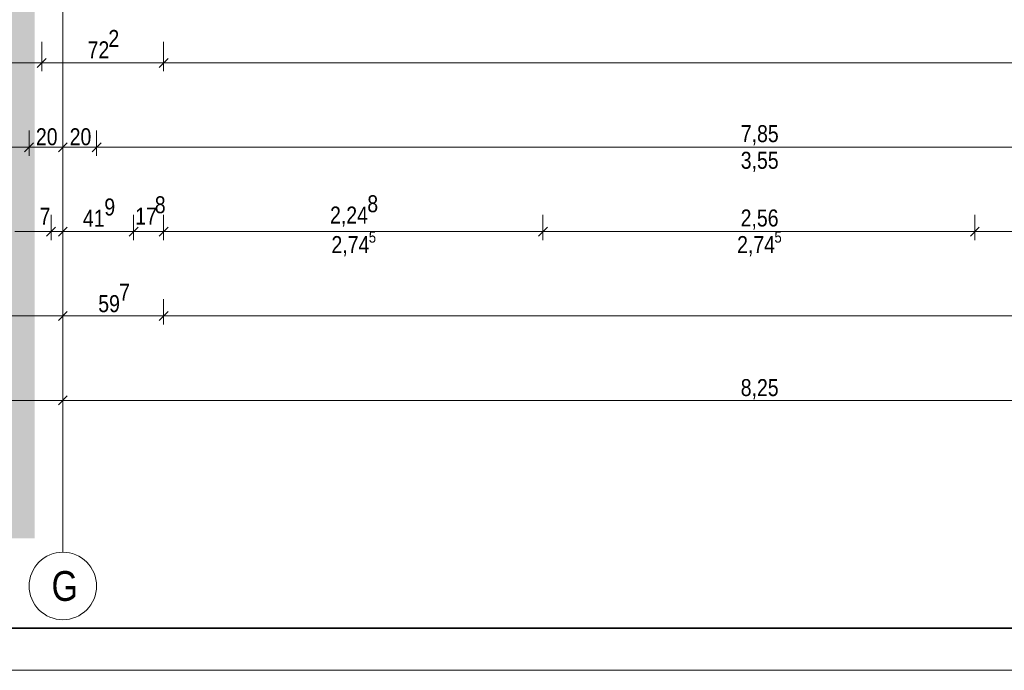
# Model space of a CAD drawing. Extents: x -620 to 300, y 62 to 1107.
# Tile 6 of 109: x -461 to -344, y 62 to 140. Entities that reach past the tile are written whole.
import ezdxf
from ezdxf.lldxf.tags import DXFTag

# ---------------------------------------------------------------- set-up
doc = ezdxf.new("R2010")
doc.units = 0
doc.layers.get('0').update_dxf_attribs({"lineweight": 35})
doc.layers.add('70 -71 Achsen- 1 Gebäudeachsen', color=7, linetype='STRICHPUNKT2-A06G9G5P8I', lineweight=18)
doc.layers.add('iwb_Plankopf Rahmen', color=7, linetype='Continuous', lineweight=35)
doc.layers.add('70 -76 Bemaßung- 2 Allgemein', color=9, linetype='Continuous', lineweight=5, true_color=0x808080)
doc.layers.add('iwb_Layout BA_Markierung', color=7, linetype='Continuous', lineweight=9, true_color=0xbadcdc)
doc.styles.get("Standard").update_dxf_attribs({"font": 'ARIALN.TTF'})
tags = doc.linetypes.add('STRICHPUNKT2-A06G9G5P8I', pattern=[12.7, 6.35, -3.175, 0, -3.175]).pattern_tags.tags
tags[10:11] = [DXFTag(74, 4), DXFTag(75, 0), DXFTag(340, '0'), DXFTag(46, 0.0), DXFTag(50, 0.0), DXFTag(44, 0.0), DXFTag(45, 0.0)]
tags[8:9] = [DXFTag(74, 4), DXFTag(75, 0), DXFTag(340, '0'), DXFTag(46, 0.0), DXFTag(50, 0.0), DXFTag(44, 0.0), DXFTag(45, 0.0)]
tags[6:7] = [DXFTag(74, 4), DXFTag(75, 0), DXFTag(340, '0'), DXFTag(46, 0.0), DXFTag(50, 0.0), DXFTag(44, 0.0), DXFTag(45, 0.0)]
tags[4:5] = [DXFTag(74, 4), DXFTag(75, 0), DXFTag(340, '0'), DXFTag(46, 0.0), DXFTag(50, 0.0), DXFTag(44, 0.0), DXFTag(45, 0.0)]

# ---------------------------------------------------------------- blocks, each defined once
blk = doc.blocks.new('Polygon-A06G9G5H8I')
at = {"color": 0, "linetype": 'ByBlock', "lineweight": -2, "ltscale": 0.13}
blk.add_solid([(-458.82, 78.09), (-538.53, 77.87), (-458.65, 1075.29), (-538.53, 1075.29)], dxfattribs=at)
blk = doc.blocks.new('Referenz-A06G9G5R8I')
at = {"layer": '70 -71 Achsen- 1 Gebäudeachsen', "color": 0, "linetype": 'STRICHPUNKT2-A06G9G5P8I', "ltscale": 0.18}
blk.add_line((-455.48, 1075.87), (-455.48, 76.43), dxfattribs=at)
at = {"layer": '70 -71 Achsen- 1 Gebäudeachsen', "color": 0, "linetype": 'Continuous', "ltscale": 0.18}
for p, q in [((-457.7, 75.76), (-457.36, 75.96)), ((-457.36, 75.96), (-457.01, 76.13)), ((-457.01, 76.13), (-456.64, 76.26)), ((-456.64, 76.26), (-456.26, 76.35)), ((-456.26, 76.35), (-455.87, 76.41)), ((-455.87, 76.41), (-455.48, 76.43)), ((-455.48, 76.43), (-455.09, 76.41)), ((-455.09, 76.41), (-454.7, 76.35)), ((-454.7, 76.35), (-454.32, 76.26)), ((-454.32, 76.26), (-453.95, 76.13)), ((-453.95, 76.13), (-453.59, 75.96)), ((-453.59, 75.96), (-453.26, 75.76)), ((-458.8, 74.65), (-458.57, 74.97)), ((-458.57, 74.97), (-458.31, 75.26)), ((-458.31, 75.26), (-458.02, 75.52)), ((-458.02, 75.52), (-457.7, 75.76)), ((-453.26, 75.76), (-452.94, 75.52)), ((-452.94, 75.52), (-452.65, 75.26)), ((-452.65, 75.26), (-452.39, 74.97)), ((-452.39, 74.97), (-452.15, 74.65)), ((-459.4, 73.21), (-459.31, 73.59)), ((-459.31, 73.59), (-459.17, 73.96)), ((-459.17, 73.96), (-459.01, 74.32)), ((-459.01, 74.32), (-458.8, 74.65)), ((-452.15, 74.65), (-451.95, 74.32)), ((-451.95, 74.32), (-451.78, 73.96)), ((-451.78, 73.96), (-451.65, 73.59)), ((-451.65, 73.59), (-451.56, 73.21)), ((-459.48, 72.43), (-459.46, 72.82)), ((-459.46, 72.04), (-459.48, 72.43)), ((-459.46, 72.82), (-459.4, 73.21)), ((-451.56, 73.21), (-451.5, 72.82)), ((-451.5, 72.82), (-451.48, 72.43)), ((-451.48, 72.43), (-451.5, 72.04)), ((-459.4, 71.65), (-459.46, 72.04)), ((-459.31, 71.27), (-459.4, 71.65)), ((-459.17, 70.9), (-459.31, 71.27)), ((-451.65, 71.27), (-451.78, 70.9)), ((-451.56, 71.65), (-451.65, 71.27)), ((-451.5, 72.04), (-451.56, 71.65)), ((-459.01, 70.55), (-459.17, 70.9)), ((-458.8, 70.21), (-459.01, 70.55)), ((-458.57, 69.89), (-458.8, 70.21)), ((-452.15, 70.21), (-452.39, 69.89)), ((-451.95, 70.55), (-452.15, 70.21)), ((-451.78, 70.9), (-451.95, 70.55)), ((-458.31, 69.6), (-458.57, 69.89)), ((-458.02, 69.34), (-458.31, 69.6)), ((-457.7, 69.11), (-458.02, 69.34)), ((-457.36, 68.9), (-457.7, 69.11)), ((-457.01, 68.74), (-457.36, 68.9)), ((-453.59, 68.9), (-453.95, 68.74)), ((-453.26, 69.11), (-453.59, 68.9)), ((-452.94, 69.34), (-453.26, 69.11)), ((-452.65, 69.6), (-452.94, 69.34)), ((-452.39, 69.89), (-452.65, 69.6)), ((-456.64, 68.6), (-457.01, 68.74)), ((-456.26, 68.51), (-456.64, 68.6)), ((-455.87, 68.45), (-456.26, 68.51)), ((-455.48, 68.43), (-455.87, 68.45)), ((-455.09, 68.45), (-455.48, 68.43)), ((-454.7, 68.51), (-455.09, 68.45)), ((-454.32, 68.6), (-454.7, 68.51)), ((-453.95, 68.74), (-454.32, 68.6))]:
    blk.add_line(p, q, dxfattribs=at)
at = {"layer": '70 -76 Bemaßung- 2 Allgemein', "color": 0, "linetype": 'Continuous', "ltscale": 0.13}
for p, q in [((-457.98, 136.93), (-457.98, 133.43)), ((-457.98, 136.93), (-457.98, 133.43)), ((-443.54, 136.93), (-443.54, 133.43)), ((-443.54, 136.93), (-443.54, 133.43)), ((-459.04, 134.43), (-538.53, 134.43)), ((-456.98, 134.43), (-459.04, 134.43)), ((-458.98, 134.43), (-456.92, 134.43)), ((-444.6, 134.43), (-456.92, 134.43)), ((-442.54, 134.43), (-444.6, 134.43)), ((-444.54, 134.43), (-442.48, 134.43)), ((26.52, 134.43), (-442.48, 134.43)), ((-459.48, 126.43), (-459.48, 123.43)), ((-459.48, 126.43), (-459.48, 123.43)), ((-455.48, 126.43), (-455.48, 123.43)), ((-455.48, 126.43), (-455.48, 123.43)), ((-451.48, 126.43), (-451.48, 123.43)), ((-451.48, 126.43), (-451.48, 123.43)), ((-460.01, 123.9), (-458.95, 124.96)), ((-458.95, 124.96), (-460.01, 123.9)), ((-454.95, 124.96), (-456.01, 123.9)), ((-456.01, 123.9), (-454.95, 124.96)), ((-452.01, 123.9), (-450.95, 124.96)), ((-450.95, 124.96), (-452.01, 123.9)), ((-460.54, 124.43), (-538.53, 124.43)), ((-458.98, 124.43), (-460.54, 124.43)), ((-459.98, 124.43), (-458.42, 124.43)), ((-456.54, 124.43), (-458.42, 124.43)), ((-454.98, 124.43), (-456.54, 124.43)), ((-455.98, 124.43), (-454.42, 124.43)), ((-452.54, 124.43), (-454.42, 124.43)), ((-450.98, 124.43), (-452.54, 124.43)), ((-451.98, 124.43), (-450.42, 124.43)), ((-295.54, 124.43), (-450.42, 124.43)), ((-456.88, 116.43), (-456.88, 113.43)), ((-456.88, 116.43), (-456.88, 113.43)), ((-455.48, 116.43), (-455.48, 113.43)), ((-455.48, 116.43), (-455.48, 113.43)), ((-447.1, 116.43), (-447.1, 113.43)), ((-447.1, 116.43), (-447.1, 113.43)), ((-443.54, 116.43), (-443.54, 113.43)), ((-443.54, 116.43), (-443.54, 113.43)), ((-398.58, 116.43), (-398.58, 113.43)), ((-398.58, 116.43), (-398.58, 113.43)), ((-347.38, 116.43), (-347.38, 113.43)), ((-347.38, 116.43), (-347.38, 113.43)), ((-456.88, 114.43), (-461.18, 114.43)), ((-457.94, 114.43), (-459, 114.43)), ((-456.38, 114.43), (-457.94, 114.43)), ((-456.35, 114.96), (-457.41, 113.9)), ((-457.41, 113.9), (-456.35, 114.96)), ((-457.38, 114.43), (-455.82, 114.43)), ((-455.48, 114.43), (-456.88, 114.43)), ((-456.01, 113.9), (-454.95, 114.96)), ((-456.01, 113.9), (-454.95, 114.96)), ((-455.98, 114.43), (-454.42, 114.43)), ((-455.98, 114.43), (-454.42, 114.43)), ((-455.82, 114.43), (-454.76, 114.43)), ((-448.16, 114.43), (-454.42, 114.43)), ((-454.42, 114.43), (-453.36, 114.43)), ((-446.6, 114.43), (-448.16, 114.43)), ((-446.57, 114.96), (-447.63, 113.9)), ((-447.63, 113.9), (-446.57, 114.96)), ((-447.6, 114.43), (-446.04, 114.43)), ((-444.6, 114.43), (-446.04, 114.43)), ((-443.04, 114.43), (-444.6, 114.43)), ((-444.07, 113.9), (-443.01, 114.96)), ((-443.01, 114.96), (-444.07, 113.9)), ((-444.04, 114.43), (-442.48, 114.43)), ((-399.64, 114.43), (-442.48, 114.43)), ((-398.08, 114.43), (-399.64, 114.43)), ((-398.05, 114.96), (-399.11, 113.9)), ((-399.11, 113.9), (-398.05, 114.96)), ((-399.08, 114.43), (-397.52, 114.43)), ((-348.44, 114.43), (-397.52, 114.43)), ((-346.88, 114.43), (-348.44, 114.43)), ((-347.91, 113.9), (-346.85, 114.96)), ((-346.85, 114.96), (-347.91, 113.9)), ((-347.88, 114.43), (-346.32, 114.43)), ((-297.24, 114.43), (-346.32, 114.43)), ((-455.48, 106.43), (-455.48, 103.43)), ((-455.48, 106.43), (-455.48, 103.43)), ((-443.54, 106.43), (-443.54, 103.43)), ((-443.54, 106.43), (-443.54, 103.43)), ((-456.54, 104.43), (-538.53, 104.43)), ((-454.98, 104.43), (-456.54, 104.43)), ((-454.95, 104.96), (-456.01, 103.9)), ((-456.01, 103.9), (-454.95, 104.96)), ((-455.98, 104.43), (-454.42, 104.43)), ((-444.6, 104.43), (-454.42, 104.43)), ((-443.04, 104.43), (-444.6, 104.43)), ((-443.01, 104.96), (-444.07, 103.9)), ((-444.07, 103.9), (-443.01, 104.96)), ((-444.04, 104.43), (-442.48, 104.43)), ((26.52, 104.43), (-442.48, 104.43)), ((-455.48, 96.43), (-455.48, 93.43)), ((-455.48, 96.43), (-455.48, 93.43)), ((-454.95, 94.96), (-456.01, 93.9)), ((-456.01, 93.9), (-454.95, 94.96)), ((-456.54, 94.43), (-538.53, 94.43)), ((-454.98, 94.43), (-456.54, 94.43)), ((-455.98, 94.43), (-454.42, 94.43)), ((-291.54, 94.43), (-454.42, 94.43))]:
    blk.add_line(p, q, dxfattribs=at)
at = {"layer": '70 -76 Bemaßung- 2 Allgemein', "color": 0, "linetype": 'Continuous', "lineweight": 20, "ltscale": 0.2}
for p, q in [((-457.45, 134.96), (-458.51, 133.9)), ((-458.51, 133.9), (-457.45, 134.96)), ((-443.01, 134.96), (-444.07, 133.9)), ((-444.07, 133.9), (-443.01, 134.96))]:
    blk.add_line(p, q, dxfattribs=at)
at = {"layer": '70 -71 Achsen- 1 Gebäudeachsen', "color": 0, "linetype": 'Continuous', "ltscale": 0.18, "insert": (-456.82, 74.19), "char_height": 3.5241, "attachment_point": 1}
blk.add_mtext('{\\fArial Narrow;G}', dxfattribs=at)
at = {"layer": '70 -76 Bemaßung- 2 Allgemein', "color": 0, "linetype": 'Continuous', "ltscale": 0.13, "attachment_point": 1}
for s, insert, char_height in [('{\\fArial Narrow;2}', (-450.08, 138.33), 2.0138), ('{\\fArial Narrow;72}', (-452.54, 136.98), 2.0138), ('{\\fArial Narrow;20}', (-458.67, 126.68), 2.0138), ('{\\fArial Narrow;20}', (-454.67, 126.68), 2.0138), ('{\\fArial Narrow;7,85}', (-375.12, 127.05), 2.0138), ('{\\fArial Narrow;3,55}', (-375.13, 123.89), 2.0138), ('{\\fArial Narrow;9}', (-450.56, 118.36), 2.0138), ('{\\fArial Narrow;8}', (-444.58, 118.62), 2.0138), ('{\\fArial Narrow;8}', (-419.39, 118.74), 2.0138), ('{\\fArial Narrow;7}', (-458.23, 117.26), 2.0138), ('{\\fArial Narrow;41}', (-453.1, 117.02), 2.0138), ('{\\fArial Narrow;17}', (-446.9, 117.27), 2.0138), ('{\\fArial Narrow;2,24}', (-423.81, 117.4), 2.0138), ('{\\fArial Narrow;2,56}', (-375.14, 117.05), 2.0138), ('{\\fArial Narrow;5}', (-419.21, 114.46), 1.3426), ('{\\fArial Narrow;5}', (-371.13, 114.46), 1.3426), ('{\\fArial Narrow;2,74}', (-423.64, 113.9), 2.0138), ('{\\fArial Narrow;2,74}', (-375.56, 113.9), 2.0138), ('{\\fArial Narrow;7}', (-448.81, 108.24), 2.0138), ('{\\fArial Narrow;59}', (-451.28, 106.9), 2.0138), ('{\\fArial Narrow;8,25}', (-375.13, 96.95), 2.0138)]:
    blk.add_mtext(s, dxfattribs=dict(at, insert=insert, char_height=char_height))

msp = doc.modelspace()

# ---------------------------------------------------------------- linework, layer by layer
at = {"layer": 'iwb_Plankopf Rahmen', "color": 8, "lineweight": 13, "ltscale": 0.13, "true_color": 0x808080}
msp.add_lwpolyline([(300.35, 62.43), (-619.65, 62.43), (-619.65, 1107.43), (300.35, 1107.43), (300.35, 62.43)], close=True, dxfattribs=at)
at = {"layer": 'iwb_Plankopf Rahmen', "ltscale": 0.35}
msp.add_lwpolyline([(-599.65, 67.43), (-599.65, 1102.43), (295.35, 1102.43), (295.35, 67.43), (-599.65, 67.43)], close=True, dxfattribs=at)

# ---------------------------------------------------------------- block references
at = {"color": 8, "lineweight": 25, "ltscale": 0.25, "true_color": 0x808080}
msp.add_blockref('Referenz-A06G9G5R8I', (0, 0), dxfattribs=at)
at = {"layer": 'iwb_Layout BA_Markierung', "ltscale": 0.13}
msp.add_blockref('Polygon-A06G9G5H8I', (0, 0), dxfattribs=at)

doc.saveas('drawing.dxf')
